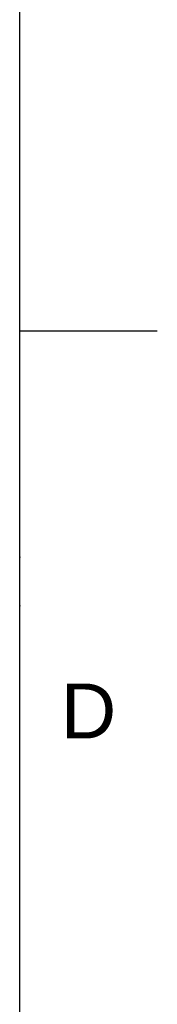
# Model space of a CAD drawing. Header units: millimetres. Extents: x 580 to 2065, y -13 to 1037.
# Tile 9 of 10: x 2029 to 2065, y 240 to 494. Entities that reach past the tile are written whole.
import ezdxf

# ---------------------------------------------------------------- set-up
doc = ezdxf.new("R2010")
doc.units = ezdxf.units.MM
doc.header["$LTSCALE"] = 0.1
doc.styles.get("Standard").update_dxf_attribs({"font": 'arial_0.ttf'})

msp = doc.modelspace()

# ---------------------------------------------------------------- linework, layer by layer
for p, q in [((2029.35, 22.08), (2029.35, 1001.37)), ((2029.35, 413.8), (2064.71, 413.8))]:
    msp.add_line(p, q)
for p in [(2029.35, 413.8), (2029.35, 355.44), (2029.35, 342.94)]:
    msp.add_point(p)

# ---------------------------------------------------------------- texts
at = {"insert": (2047.03, 315.87), "char_height": 14.14, "attachment_point": 5}
msp.add_mtext_dynamic_manual_height_columns('D', width=10, gutter_width=12.5, heights=[0], dxfattribs=at)

doc.saveas('drawing.dxf')
